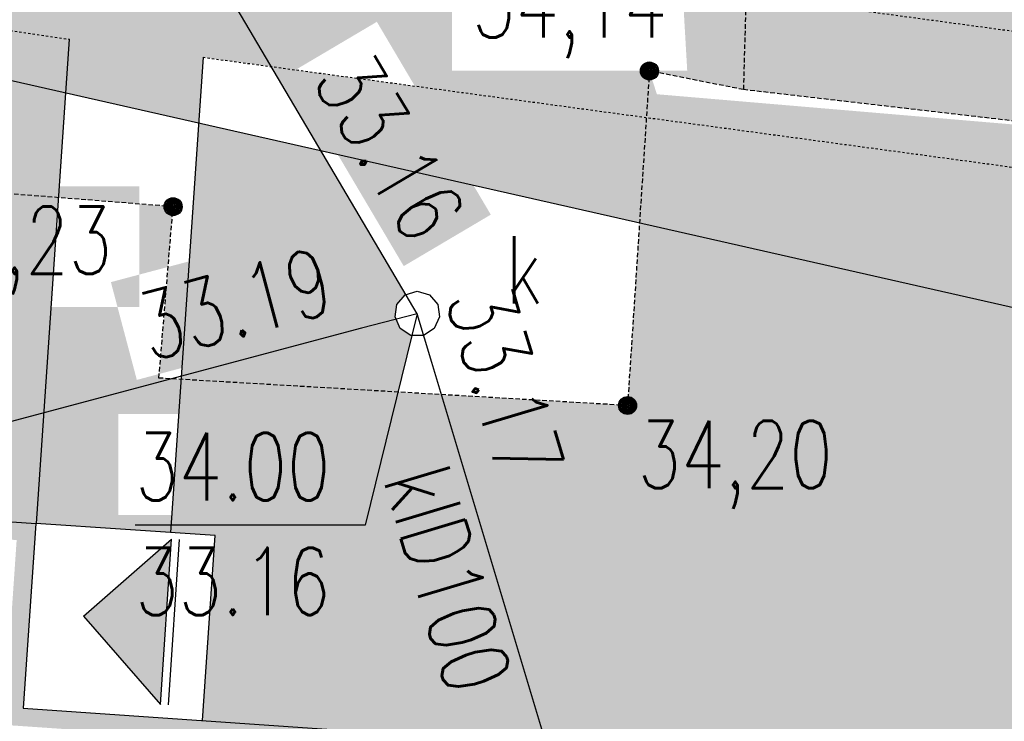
# Model space of a CAD drawing. Header units: millimetres. Extents: x 1427 to 82594, y 2364 to 16149.
# Tile 48 of 58: x 25196 to 25415, y 13976 to 14132. Entities that reach past the tile are written whole.
import ezdxf
from ezdxf.enums import TextEntityAlignment as Align

# ---------------------------------------------------------------- set-up
doc = ezdxf.new("R2010")
doc.units = ezdxf.units.MM
doc.linetypes.add('2', pattern=[1, 0.5, -0.5])
doc.linetypes.add('424', pattern=[1.5, 1, -0.5])
for name, color, linetype in [('218-kontur_uzytku_gruntowego', 7, 'Continuous'), ('312-budynek_ewidencyjny', 7, 'Continuous'), ('inne', 7, 'Continuous'), ('jezdnia', 7, 'Continuous'), ('nowy_pomiar', 7, 'Continuous'), ('obszar_utwardzony', 7, 'Continuous'), ('przewod_kanalizacyjny', 7, 'Continuous'), ('przewod_kanalizacyjny-Atr1', 7, 'Continuous'), ('przewod_wodociagowy', 7, 'Continuous'), ('rzedna-Atr2', 7, 'Continuous'), ('rzedna-Atr3', 7, 'Continuous'), ('wlaz_do_komory_lub_kanalu_-_okr', 7, 'Continuous')]:
    doc.layers.add(name, color=color, linetype=linetype)
doc.styles.get("Standard").update_dxf_attribs({"font": 'arial.ttf'})
doc.styles.add('STYL_ARIAL', font='simplex', dxfattribs={"width": 0.75, "oblique": 0.1})
doc.dimstyles.new('ISO-25', dxfattribs={"dimtxt": 2.5, "dimasz": 2.5, "dimexe": 1.25, "dimexo": 0.625, "dimtad": 1, "dimtxsty": 'Standard', "dimcen": 2.5, "dimadec": 0, "dimazin": 0, "dimtfac": 1, "dimtmove": 0, "dimatfit": 3, "dimfxl": 1, "dimarcsym": 0})

# ---------------------------------------------------------------- blocks, each defined once
blk = doc.blocks.new('US22')
at = {"color": 7}
blk.add_polyline3d([(0, 0.25, 0), (0.1352, 0.2103, 0), (0.2274, 0.1039, 0), (0.2475, -0.0356, 0), (0.1889, -0.1637, 0), (0.0704, -0.2399, 0), (-0.0704, -0.2399, 0), (-0.1889, -0.1637, 0), (-0.2475, -0.0356, 0), (-0.2274, 0.1039, 0), (-0.1352, 0.2103, 0), (0, 0.25, 0)], dxfattribs=at)
blk = doc.blocks.new('801')
at = {"color": 0}
for radius in [0.1, 0.09, 0.08, 0.07, 0.06, 0.05, 0.04, 0.03, 0.02, 0.01]:
    blk.add_circle((0, 0), radius, dxfattribs=at)
blk = doc.blocks.new('_Oblique')
at = {"color": 0, "linetype": 'ByBlock', "lineweight": -2}
blk.add_line((-0.5, -0.5), (0.5, 0.5), dxfattribs=at)
blk = doc.blocks.new('*D84')
at = {"color": 0, "lineweight": -2, "transparency": 16777216}
blk.add_line((24508.1373171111, 14113.63829810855), (24526.65194805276, 14250.09930156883), dxfattribs=at)
at = {"layer": 'Defpoints', "color": 0, "transparency": 16777216}
for p in [(24526.65194805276, 14250.09930156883), (25217.79089253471, 14156.32758538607), (25199.27626159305, 14019.86658192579)]:
    blk.add_point(p, dxfattribs=at)
at = {"color": 0, "lineweight": -2, "transparency": 16777216, "xscale": 15, "yscale": 15, "zscale": 15}
for p, rotation in [((24526.65194805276, 14250.09930156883), 82.27345600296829), ((24508.1373171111, 14113.63829810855), 262.2734560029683)]:
    blk.add_blockref('_Oblique', p, dxfattribs=dict(at, rotation=rotation))
at = {"color": 0, "transparency": 16777216, "insert": (24504.86532851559, 14183.56873927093), "char_height": 20, "attachment_point": 5, "rotation": 82.2734560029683}
blk.add_mtext('6,9', dxfattribs=at)

msp = doc.modelspace()

# ---------------------------------------------------------------- hatches: boundary and pattern name
at = {"transparency": 33554585}
h = msp.add_hatch(color=1, dxfattribs=at)
h.set_gradient(color1=(228, 162, 119), color2=(228, 162, 119))
h.paths.add_polyline_path([(24955.67848965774, 14292.80644800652), (24922.44490787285, 14297.31548345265), (24909.00038048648, 14198.22338142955), (24951.62904277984, 14192.43964886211)])
h.paths.add_polyline_path([(24971.99095888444, 14290.59321975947), (24955.67848965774, 14292.80644800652), (24951.62904277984, 14192.43964886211), (24958.54643149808, 14191.50111773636)])
h.paths.add_polyline_path([(25021.53700989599, 14283.87095606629), (24971.99095888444, 14290.59321975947), (24958.54643149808, 14191.50111773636), (25008.09248250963, 14184.77885404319)])
h.paths.add_polyline_path([(25013.0069401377, 14278.89250579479, -1), (25017.0069401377, 14278.89250579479, -1)], flags=16)
h.paths.add_polyline_path([(25013.2069401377, 14278.89250579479, -1), (25016.8069401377, 14278.89250579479, -1)], flags=0)
h.paths.add_polyline_path([(25013.40694013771, 14278.89250579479, -1), (25016.6069401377, 14278.89250579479, -1)], flags=0)
h.paths.add_polyline_path([(25013.6069401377, 14278.89250579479, -1), (25016.40694013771, 14278.89250579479, -1)], flags=0)
h.paths.add_polyline_path([(25013.8069401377, 14278.89250579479, -1), (25016.2069401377, 14278.89250579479, -1)], flags=0)
h.paths.add_polyline_path([(25014.0069401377, 14278.89250579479, -1), (25016.0069401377, 14278.89250579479, -1)], flags=0)
h.paths.add_polyline_path([(25014.2069401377, 14278.89250579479, -1), (25015.8069401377, 14278.89250579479, -1)], flags=0)
h.paths.add_polyline_path([(25014.40694013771, 14278.89250579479, -1), (25015.6069401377, 14278.89250579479, -1)], flags=0)
h.paths.add_polyline_path([(25014.6069401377, 14278.89250579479, -1), (25015.40694013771, 14278.89250579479, -1)], flags=0)
h.paths.add_polyline_path([(25014.8069401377, 14278.89250579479, -1), (25015.2069401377, 14278.89250579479, -1)], flags=0)
h.paths.add_polyline_path([(25110.71990171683, 14271.77088141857), (25061.17385070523, 14278.49314511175), (25047.72932331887, 14179.40104308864), (25097.27537433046, 14172.67877939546)])
h.paths.add_polyline_path([(25160.26595272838, 14265.04861772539), (25110.71990171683, 14271.77088141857), (25097.27537433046, 14172.67877939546), (25146.82142534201, 14165.95651570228)])
h.paths.add_polyline_path([(25167.38962800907, 14264.08209824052), (25160.26595272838, 14265.04861772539), (25146.82142534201, 14165.95651570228), (25196.36747635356, 14159.2342520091), (25202.5258451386, 14204.6241486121)])
h.paths.add_polyline_path([(25259.35805475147, 14251.60409033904), (25209.81200373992, 14258.32635403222), (25202.5258451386, 14204.6241486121), (25232.22349442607, 14154.36941205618), (25245.9135273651, 14152.51198831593)])
h.paths.add_polyline_path([(25209.81200373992, 14258.32635403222), (25167.38962800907, 14264.08209824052), (25202.5258451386, 14204.6241486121)])
h.paths.add_polyline_path([(25201.3069401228, 14227.71250578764, -1), (25201.7069401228, 14227.71250578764, -1)], flags=0)
h.paths.add_polyline_path([(25200.9069401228, 14227.71250578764, -1), (25202.1069401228, 14227.71250578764, -1)], flags=0)
h.paths.add_polyline_path([(25200.5069401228, 14227.71250578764, -1), (25202.5069401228, 14227.71250578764, -1)], flags=16)
h.paths.add_polyline_path([(25200.1069401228, 14227.71250578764, -1), (25202.9069401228, 14227.71250578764, -1)], flags=0)
h.paths.add_polyline_path([(25199.7069401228, 14227.71250578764, -1), (25203.3069401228, 14227.71250578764, -1)], flags=16)
h.paths.add_polyline_path([(25308.90410576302, 14244.88182664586), (25259.35805475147, 14251.60409033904), (25245.9135273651, 14152.51198831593), (25295.45957837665, 14145.78972462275)])
h.paths.add_polyline_path([(25358.45015677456, 14238.15956295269), (25308.90410576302, 14244.88182664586), (25295.45957837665, 14145.78972462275), (25345.0056293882, 14139.06746092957)])
h.paths.add_polyline_path([(25407.99620778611, 14231.43729925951), (25360.22920014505, 14237.91818753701), (25357.30069718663, 14137.39930199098), (25394.55168039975, 14132.34519723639)])
h.paths.add_polyline_path([(25457.54225879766, 14224.71503556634), (25407.99620778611, 14231.43729925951), (25394.55168039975, 14132.34519723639), (25444.09773141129, 14125.62293354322)])
h.paths.add_polyline_path([(25441.44694012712, 14144.25250579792, -1), (25441.84694012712, 14144.25250579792, -1)], flags=0)
h.paths.add_polyline_path([(25441.04694012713, 14144.25250579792, -1), (25442.24694012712, 14144.25250579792, -1)], flags=0)
h.paths.add_polyline_path([(25440.64694012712, 14144.25250579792, -1), (25442.64694012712, 14144.25250579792, -1)], flags=0)
h.paths.add_polyline_path([(25440.24694012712, 14144.25250579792, -1), (25443.04694012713, 14144.25250579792, -1)], flags=0)
h.paths.add_polyline_path([(25439.84694012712, 14144.25250579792, -1), (25443.44694012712, 14144.25250579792, -1)], flags=16)
h.paths.add_polyline_path([(25360.22920014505, 14237.91818753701), (25358.45015677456, 14238.15956295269), (25345.0056293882, 14139.06746092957), (25357.30069718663, 14137.39930199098)])
h.paths.add_polyline_path([(25507.08830980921, 14217.99277187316), (25477.06821043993, 14222.06581139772, -0.1320361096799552), (25477.2029401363, 14221.56450580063, -0.976660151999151), (25475.20405520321, 14221.5172946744), (25474.67011199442, 14220.76096964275), (25471.7635021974, 14222.78553874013), (25457.54225879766, 14224.71503556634), (25445.36700902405, 14134.97806988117), (25449.40846542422, 14124.90238864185), (25493.64378242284, 14118.90066985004)])
h.paths.add_polyline_path([(25480.01894013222, 14193.82050578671, -1), (25482.01894013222, 14193.82050578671, -1)], flags=16)
h.paths.add_polyline_path([(25556.63436082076, 14211.27050817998), (25507.08830980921, 14217.99277187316), (25493.64378242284, 14118.90066985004), (25543.1898334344, 14112.17840615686), (25544.30235275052, 14120.37816464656, -0.0991760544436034), (25541.67827903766, 14122.10759820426), (25544.89206268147, 14124.7245871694)])
h.paths.add_polyline_path([(25506.54294013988, 14161.59450578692, -1), (25504.54294013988, 14161.59450578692, -1)], flags=16)
h.paths.add_polyline_path([(25544.98694012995, 14156.27250579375, -1), (25545.38694012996, 14156.27250579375, -1)], flags=0)
h.paths.add_polyline_path([(25544.58694012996, 14156.27250579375, -1), (25545.78694012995, 14156.27250579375, -1)], flags=0)
h.paths.add_polyline_path([(25544.18694012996, 14156.27250579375, -1), (25546.18694012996, 14156.27250579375, -1)], flags=0)
h.paths.add_polyline_path([(25543.78694012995, 14156.27250579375, -1), (25546.58694012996, 14156.27250579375, -1)], flags=0)
h.paths.add_polyline_path([(25543.38694012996, 14156.27250579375, -1), (25546.98694012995, 14156.27250579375, -1)], flags=16)
h.paths.add_polyline_path([(24901.48465442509, 14193.33107723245), (24939.87751156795, 14193.33107723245), (24939.87751156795, 14220.11679151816), (24901.48465442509, 14220.11679151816)], flags=9)
h.paths.add_polyline_path([(24969.40665441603, 14281.13907723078), (25007.79951155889, 14281.13907723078), (25007.79951155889, 14307.9247915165), (24969.40665441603, 14307.9247915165)], flags=9)
h.paths.add_polyline_path([(25054.56265441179, 14237.74107722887), (25092.95551155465, 14237.74107722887), (25092.95551155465, 14264.52679151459), (25054.56265441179, 14264.52679151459)], flags=25)
h.paths.add_polyline_path([(25210.74265441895, 14225.50107721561), (25253.95694013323, 14225.50107721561), (25253.95694013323, 14252.28679150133), (25210.74265441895, 14252.28679150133)], flags=24)
h.paths.add_polyline_path([(25195.74385897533, 14193.2214167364), (25225.72412060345, 14142.48917409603), (25245.09461324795, 14153.93618308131), (25215.11435161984, 14204.66842572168)], flags=9)
h.paths.add_polyline_path([(25250.60589250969, 14169.2274581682), (25345.84398774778, 14169.2274581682), (25345.84398774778, 14214.94174388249), (25250.60589250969, 14214.94174388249)], flags=9)
h.paths.add_polyline_path([(25291.88065442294, 14120.56107722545), (25344.20208299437, 14120.56107722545), (25344.20208299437, 14147.34679151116), (25291.88065442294, 14147.34679151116)], flags=9)
h.paths.add_polyline_path([(25379.26094013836, 14159.01517245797), (25405.68951156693, 14159.01517245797), (25405.68951156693, 14189.01517245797), (25379.26094013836, 14189.01517245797)], flags=24)
h.paths.add_polyline_path([(25444.12065441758, 14128.18107722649), (25487.33494013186, 14128.18107722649), (25487.33494013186, 14154.9667915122), (25444.12065441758, 14154.9667915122)], flags=9)
h.paths.add_polyline_path([(25530.60065441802, 14157.43307723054), (25573.81494013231, 14157.43307723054), (25573.81494013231, 14184.21879151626), (25530.60065441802, 14184.21879151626)], flags=9)
h = msp.add_hatch(color=1, dxfattribs=at)
h.set_gradient(color1=(199, 200, 202), color2=(199, 200, 202))
h.paths.add_polyline_path([(24992.20515374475, 13594.59814553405), (25009.86861861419, 13593.39135700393), (25016.38094013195, 13611.87250579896), (25016.56297661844, 13611.28456981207), (25016.94382361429, 13622.97824339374), (24994.250044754, 13624.52870884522), (24996.92562891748, 13663.69057167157), (24978.78194028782, 13668.87924748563), (24943.31977296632, 13671.3020843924), (24934.1329969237, 13536.83751844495), (24987.2796086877, 13522.50416228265)])
h.paths.add_polyline_path([(24950.87155557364, 13618.16917959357), (24970.16413509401, 13635.66995487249), (24987.66491037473, 13616.37737535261)], flags=16)
h.paths.add_polyline_path([(25145.6937481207, 13614.18189832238), (25016.94382361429, 13622.97824339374), (25016.56297661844, 13611.28456981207), (25022.3674605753, 13592.53742153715), (25137.72489925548, 13584.65606672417)])
h.paths.add_polyline_path([(25239.95421057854, 13593.64126229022), (25176.02179253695, 13612.10985094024), (25145.6937481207, 13614.18189832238), (25137.72489925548, 13584.65606672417), (25230.22441038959, 13578.33639219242)])
edge = h.paths.add_edge_path(flags=0)
edge.add_arc((25152.68694012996, 13610.69250579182), 0.2000000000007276, 0, 360)
edge = h.paths.add_edge_path(flags=0)
edge.add_arc((25152.68694012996, 13610.69250579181), 0.5999999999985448, 0, 360)
edge = h.paths.add_edge_path(flags=0)
edge.add_arc((25152.68694012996, 13610.69250579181), 1, 0, 360)
edge = h.paths.add_edge_path(flags=16)
edge.add_arc((25152.68694012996, 13610.69250579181), 1.400000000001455, 0, 360)
edge = h.paths.add_edge_path(flags=16)
edge.add_arc((25152.68694012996, 13610.6925057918), 1.799999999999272, 0, 360)
h.paths.add_polyline_path([(25248.54530461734, 13607.1549599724), (25191.52988000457, 13611.05032030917), (25193.17709061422, 13607.15408431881), (25239.95421057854, 13593.64126229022)])
h.paths.add_polyline_path([(25239.95421057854, 13593.64126229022), (25230.22441038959, 13578.33639219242), (25305.07678550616, 13573.22239058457), (25297.32537073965, 13459.76685218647), (25307.47209102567, 13454.13237083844), (25350.51893516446, 13446.12073049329), (25358.26272629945, 13559.46468368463)])
h.paths.add_polyline_path([(25378.95422237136, 13598.24527054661), (25378.95420646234, 13598.24503769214), (25289.16352763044, 13604.37969293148), (25248.54520866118, 13607.15480903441), (25239.95421057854, 13593.64126229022), (25277.0592035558, 13582.92249279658), (25283.12042965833, 13581.17154554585), (25289.24847540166, 13579.40129565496), (25358.26272629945, 13559.46468368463), (25358.95119489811, 13569.54162807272), (25516.31827815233, 13558.79012532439), (25518.01844162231, 13588.74424082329)])
h.paths.add_polyline_path([(25583.63974002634, 13929.85833848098), (25553.9490225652, 13935.48448214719), (25533.06493802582, 13629.80711610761), (25530.20210999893, 13587.91183838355), (25518.01844162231, 13588.74424082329), (25516.31827815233, 13558.79012532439), (25558.09271915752, 13555.93604677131)])
h.paths.add_polyline_path([(25585.66944748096, 13959.56641547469), (25581.21773502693, 13975.19049015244), (25574.54973396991, 13974.34172306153), (25555.55027055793, 13959.48316004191), (25555.17983343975, 13954.05302995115), (25555.21832758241, 13954.05037903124), (25553.9816372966, 13935.96185931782), (25553.94902186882, 13935.48448227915), (25583.63974002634, 13929.85833848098)])
h.paths.add_polyline_path([(25589.51416274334, 14015.84009017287), (25569.23771843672, 14017.2364838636), (25577.91015649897, 13986.79902382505), (25578.93294013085, 13987.91050579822), (25583.27694013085, 13990.26050579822), (25587.81825406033, 13991.01770228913)])
h.paths.add_polyline_path([(25569.23771843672, 14017.23648386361), (25511.76167770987, 14021.19473114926), (25493.44644873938, 13992.38500288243), (25557.49389577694, 13987.97419743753), (25557.02307045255, 13981.07250579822), (25566.74694012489, 13981.07250579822), (25573.58192042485, 13979.47554778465), (25573.60494013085, 13979.75450579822), (25575.58894013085, 13984.27650579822), (25577.91015649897, 13986.79902382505)])
h.paths.add_polyline_path([(25511.76167770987, 14021.19473114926), (25451.87079444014, 14025.31928327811), (25456.43047809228, 14093.47055901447), (25426.78435046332, 14097.69709768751), (25417.54449152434, 13963.53216085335), (25444.15782489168, 13961.69904941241), (25447.47357756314, 13961.47065437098), (25449.80959473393, 13995.39017611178), (25493.44644873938, 13992.38500288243)])
h.paths.add_polyline_path([(25458.67854370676, 14016.08172347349), (25439.09147710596, 13998.91117945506), (25421.92093308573, 14018.49824605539)], flags=16)
h.paths.add_polyline_path([(25457.33325261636, 14104.6373364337), (25356.68694013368, 14116.33250580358), (25335.78694013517, 14120.472505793), (25337.45712993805, 14115.30125782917), (25457.36709500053, 14105.13025169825)])
h.paths.add_polyline_path([(25449.40846542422, 14124.90238864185), (25357.30069718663, 14137.39930199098), (25356.68694013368, 14116.33250580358), (25457.33325261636, 14104.6373364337), (25457.36310567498, 14105.07082011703)])
h.paths.add_polyline_path([(25543.1898334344, 14112.17840615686), (25449.40846542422, 14124.90238864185), (25457.32888650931, 14105.15613129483), (25457.36719878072, 14105.1302441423), (25541.40342674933, 14099.01180026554)])
h.paths.add_polyline_path([(25236.48463170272, 14123.51640849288), (25251.67365435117, 14121.45560620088), (25232.22349442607, 14154.36941205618), (25036.77797771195, 14180.88688971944), (25035.97608367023, 14154.19971313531), (25061.57109865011, 14148.39976710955), (25206.69086484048, 14127.55873988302), (25205.88064319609, 14115.69857236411), (25235.49216245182, 14108.98846832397)])
edge = h.paths.add_edge_path()
edge.add_arc((25229.82694012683, 14090.29250580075), 1.999999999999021, 175.4982580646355, 265.26123707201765, ccw=False)
edge.add_line((25227.83311023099, 14090.4494846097), (25204.28243261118, 14092.30368357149))
edge.add_line((25204.28243261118, 14092.30368357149), (25201.01176652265, 14044.42709575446))
edge.add_line((25201.01176652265, 14044.42709575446), (25229.46848846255, 14052.00859398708))
edge.add_line((25229.46848846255, 14052.00859398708), (25226.6669401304, 14052.17250579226))
edge.add_line((25226.6669401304, 14052.17250579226), (25229.66171461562, 14088.29934235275))
h.paths.add_polyline_path([(25231.59112571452, 14051.8844036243), (25229.46848846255, 14052.00859398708), (25201.01176652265, 14044.42709575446), (25199.33365895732, 14019.86266085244), (25229.26389511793, 14017.81799115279)])
h.paths.add_polyline_path([(25357.30069718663, 14137.39930199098), (25232.22349442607, 14154.36941205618), (25251.67365435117, 14121.45560620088), (25456.5769186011, 14093.65492893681), (25457.33325261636, 14104.6373364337), (25356.68694013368, 14116.33250580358)])
edge = h.paths.add_edge_path(flags=0)
edge.add_arc((25335.78694013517, 14120.47250579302), 0.2000000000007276, 0, 360)
edge = h.paths.add_edge_path(flags=0)
edge.add_arc((25335.78694013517, 14120.472505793), 0.5999999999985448, 0, 360)
edge = h.paths.add_edge_path(flags=0)
edge.add_arc((25335.78694013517, 14120.472505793), 1, 0, 360)
edge = h.paths.add_edge_path(flags=16)
edge.add_arc((25335.78694013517, 14120.472505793), 1.400000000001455, 0, 360)
edge = h.paths.add_edge_path(flags=16)
edge.add_arc((25335.78694013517, 14120.47250579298), 1.799999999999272, 0, 360)
h.paths.add_polyline_path([(25036.77797771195, 14180.88688971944), (24951.62904277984, 14192.43964886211), (24950.99670624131, 14176.76699127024), (24985.34694013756, 14165.67250578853), (25035.97608367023, 14154.19971313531)])
h.paths.add_polyline_path([(24939.2325545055, 14165.96912376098), (24950.49578817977, 14164.35158146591), (24950.99670624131, 14176.76699127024), (24907.9745224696, 14190.66235497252), (24905.2856698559, 14170.84432419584), (24909.45479038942, 14170.2455859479), (24907.36577767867, 14139.66886511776), (24909.24694012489, 14115.53250580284), (24935.64471225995, 14113.45414854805)])
h.paths.add_polyline_path([(24935.64471225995, 14113.45414854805), (24909.24694012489, 14115.53250580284), (24905.72932498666, 14115.71623100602), (24903.98945871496, 14090.2499401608), (24933.92493635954, 14088.28191894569)])
h.paths.add_polyline_path([(24856.54694012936, 14207.27250579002), (24856.94694013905, 14211.27250579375), (24855.2836128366, 14211.39547551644), (24850.84257135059, 14178.66303923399), (24904.93203698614, 14170.89511033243), (24903.2730493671, 14192.18084317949)])
h.paths.add_polyline_path([(24889.68619107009, 14241.81854509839), (24860.83086941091, 14245.73355098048), (24856.99051106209, 14211.65909871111), (24885.27513808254, 14209.30713728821)])
h.paths.add_polyline_path([(24933.69385123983, 14084.89954355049), (24915.85110156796, 14069.2581141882), (24903.51658653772, 14083.32854591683), (24900.57512930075, 14040.27465911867), (24930.50535837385, 14038.22981496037)])
h.paths.add_polyline_path([(24950.99670624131, 14176.76699127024), (24950.49578817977, 14164.35158146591), (25035.91253075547, 14152.08466080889), (25035.97608367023, 14154.19971313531), (24985.34694013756, 14165.67250578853)])
h.paths.add_polyline_path([(24951.62904277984, 14192.43964886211), (24909.00038048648, 14198.22338142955), (24907.9745224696, 14190.66235497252), (24950.99670624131, 14176.76699127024)])
h.paths.add_polyline_path([(24974.18465442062, 13521.16907721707), (25028.6489401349, 13521.16907721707), (25028.6489401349, 13547.95479150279), (24974.18465442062, 13547.95479150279)])
h.paths.add_polyline_path([(25146.84915793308, 13567.61661763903), (25152.71202592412, 13589.33934258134), (25130.98930098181, 13595.20221057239), (25125.12643299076, 13573.47948563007)])
h.paths.add_polyline_path([(25157.56265441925, 13599.95107721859), (25210.9555115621, 13599.95107721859), (25210.9555115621, 13626.73679150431), (25157.56265441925, 13626.73679150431)])
h.paths.add_polyline_path([(25340.50271353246, 13438.2671983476), (25391.21087749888, 13424.66822385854), (25397.03900942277, 13446.40029412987), (25346.33084545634, 13459.99926861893)])
h.paths.add_polyline_path([(25280.95471352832, 13453.33319834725), (25331.66287749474, 13439.73422385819), (25337.49100941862, 13461.46629412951), (25286.7828454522, 13475.06526861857)])
h.paths.add_polyline_path([(25331.68389250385, 13538.4054581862), (25426.92198774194, 13538.4054581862), (25426.92198774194, 13584.11974390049), (25331.68389250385, 13584.11974390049)])
h.paths.add_polyline_path([(25547.73694013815, 13727.5645057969), (25573.98694013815, 13727.5645057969), (25573.98694013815, 13750.0645057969), (25547.73694013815, 13750.0645057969)], flags=16)
h.paths.add_polyline_path([(25527.01432495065, 13526.02093549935), (25530.35412308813, 13584.85478867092), (25507.89028824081, 13586.12998432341), (25504.55049010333, 13527.29613115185)])
h.paths.add_polyline_path([(25513.5369401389, 13983.31650580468), (25565.50122585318, 13983.31650580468), (25565.50122585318, 14005.81650580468), (25513.5369401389, 14005.81650580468)], flags=17)
h.paths.add_polyline_path([(25434.55322243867, 14022.42243075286), (25460.70468628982, 14020.15011069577), (25462.65238919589, 14042.56565113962), (25436.50092534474, 14044.8379711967)], flags=16)
h.paths.add_polyline_path([(25441.62147214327, 13956.54304342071), (25494.23269583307, 13963.23976886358), (25491.39166079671, 13985.5596819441), (25438.78043710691, 13978.86295650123)])
h.paths.add_polyline_path([(25195.74385897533, 14193.2214167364), (25225.72412060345, 14142.48917409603), (25245.09461324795, 14153.93618308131), (25215.11435161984, 14204.66842572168)])
h.paths.add_polyline_path([(25101.32719641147, 14126.5095568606), (25158.7984101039, 14113.48511340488), (25163.77137942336, 14135.42866772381), (25106.30016573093, 14148.45311117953)], flags=17)
h.paths.add_polyline_path([(25168.39865441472, 14068.00707722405), (25222.32722584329, 14068.00707722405), (25222.32722584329, 14094.79279150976), (25168.39865441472, 14094.79279150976)])
h.paths.add_polyline_path([(25221.753754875, 14051.76650022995), (25269.90736214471, 14064.54949095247), (25264.13439859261, 14086.29628133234), (25215.98079132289, 14073.51329060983)])
h.paths.add_polyline_path([(25217.63694012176, 14021.71650580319), (25270.13694012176, 14021.71650580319), (25270.13694012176, 14044.21650580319), (25217.63694012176, 14044.21650580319)])
h.paths.add_polyline_path([(25291.88065442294, 14120.56107722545), (25344.20208299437, 14120.56107722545), (25343.11359662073, 14139.32416641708), (25291.88065442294, 14147.34679151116)], flags=16)
h.paths.add_polyline_path([(25255.78283910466, 14119.96077906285), (25281.13427905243, 14077.07162848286), (25300.50357286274, 14088.52066587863), (25275.15213291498, 14131.40981645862)])
h.paths.add_polyline_path([(24854.0609401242, 14165.20450580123), (24892.98951155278, 14165.20450580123), (24892.98951155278, 14195.20450580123), (24854.0609401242, 14195.20450580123)])
h.paths.add_polyline_path([(24840.3526544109, 14212.92907722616), (24883.56694012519, 14212.92907722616), (24883.56694012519, 14239.71479151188), (24840.3526544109, 14239.71479151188)])
h.paths.add_polyline_path([(24903.91522244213, 14067.72643075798), (24930.06668629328, 14065.4541107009), (24932.01438919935, 14087.86965114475), (24905.8629253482, 14090.14197120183)])
h = msp.add_hatch(color=6, dxfattribs=at)
h.set_gradient(color1=(88, 186, 72), color2=(88, 186, 72))
h.paths.add_polyline_path([(24948.40173243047, 14112.44975903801), (24935.64471225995, 14113.45414854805), (24930.50535837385, 14038.22981496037), (24945.36625521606, 14037.21451307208)])
h.paths.add_polyline_path([(24950.49578817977, 14164.35158146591), (24939.2325545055, 14165.96912376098), (24935.64471225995, 14113.45414854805), (24948.40173243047, 14112.44975903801)])
h.paths.add_polyline_path([(25034.5178560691, 14105.6696387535), (25035.91253075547, 14152.08466080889), (24950.49578817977, 14164.35158146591), (24948.40173243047, 14112.44975903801)])
h.paths.add_polyline_path([(24948.40173243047, 14112.44975903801), (24945.36625521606, 14037.21451307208), (25032.28249319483, 14031.27636401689), (25034.5178560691, 14105.6696387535)])
h.paths.add_polyline_path([(25204.28243261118, 14092.30368357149), (25205.88064319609, 14115.69857236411), (25061.57109865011, 14148.39976710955), (25035.91253075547, 14152.08466080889), (25034.5178560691, 14105.6696387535)])
h.paths.add_polyline_path([(25032.28249319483, 14031.27636401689), (25115.58358601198, 14025.58520299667), (25127.28798700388, 14024.78545518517), (25201.01176652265, 14044.42709575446), (25204.28243261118, 14092.30368357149), (25034.5178560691, 14105.6696387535)])
h.paths.add_polyline_path([(25201.01176652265, 14044.42709575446), (25127.28798700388, 14024.78545518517), (25199.27626159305, 14019.86658192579), (25199.33365895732, 14019.86266085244)])
h.paths.add_polyline_path([(25061.57109865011, 14148.39976710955), (25205.88064319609, 14115.69857236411), (25206.69086484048, 14127.55873988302)])
h.paths.add_polyline_path([(25101.32719641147, 14126.5095568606), (25158.7984101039, 14113.48511340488), (25163.77137942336, 14135.42866772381), (25106.30016573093, 14148.45311117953)], flags=24)
h.paths.add_polyline_path([(25076.65322244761, 14057.37643075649), (25102.80468629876, 14055.10411069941), (25104.75238920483, 14077.51965114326), (25078.60092535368, 14079.79197120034)], flags=24)
h.paths.add_polyline_path([(25168.39865441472, 14068.00707722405), (25222.32722584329, 14068.00707722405), (25222.32722584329, 14094.79279150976), (25168.39865441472, 14094.79279150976)], flags=9)
h.paths.add_polyline_path([(25118.97169876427, 14021.09228511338), (25175.91383270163, 14036.26363684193), (25170.12113476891, 14058.00517889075), (25113.17900083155, 14042.83382716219)], flags=9)
h = msp.add_hatch(color=6, dxfattribs=at)
h.set_gradient(color1=(88, 186, 72), color2=(88, 186, 72))
h.paths.add_polyline_path([(25333.58476798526, 14086.76024075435), (25335.11166628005, 14110.13498010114), (25251.67365435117, 14121.45560620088), (25262.68201132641, 14102.82712573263)])
h.paths.add_polyline_path([(25262.68201132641, 14102.82712573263), (25235.49216245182, 14108.98846832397), (25231.63911621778, 14052.58689708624), (25271.74694012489, 14063.27250580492), (25279.42828335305, 14065.25478791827), (25279.19694012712, 14065.76050578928), (25279.59894012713, 14068.55050578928), (25281.57714159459, 14070.83337602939), (25277.54694012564, 14077.6725057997)])
h.paths.add_polyline_path([(25333.58476798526, 14086.76024075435), (25262.68201132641, 14102.82712573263), (25277.54694012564, 14077.67250579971), (25281.63514568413, 14070.73494484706), (25284.14694012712, 14071.47250578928), (25286.85094012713, 14070.67850578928), (25288.69494012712, 14068.55050578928), (25289.09694012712, 14065.76050578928), (25287.92494012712, 14063.19850578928), (25285.56638850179, 14061.68186752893), (25287.3469401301, 14055.67250578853), (25289.50281915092, 14048.49613075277), (25328.93035451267, 14046.18932118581, -0.4162034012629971), (25331.05730745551, 14048.06825236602)], flags=17)
h.paths.add_polyline_path([(25279.84961171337, 14049.06091653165), (25282.96275289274, 14061.67450578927), (25282.73894012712, 14061.67450578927), (25280.36894012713, 14063.19850578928), (25279.42828335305, 14065.25478791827), (25271.74694012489, 14063.27250580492), (25231.63911621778, 14052.58689708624), (25231.59112571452, 14051.8844036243)])
h.paths.add_polyline_path([(25231.59112571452, 14051.8844036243), (25229.37692249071, 14019.47250579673), (25272.54694012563, 14019.47250579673), (25279.84961171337, 14049.06091653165)])
h.paths.add_polyline_path([(25312.86098681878, 13970.74270873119), (25289.50281915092, 14048.49613075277), (25279.84961171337, 14049.06091653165), (25272.54694012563, 14019.47250579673), (25229.37692249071, 14019.47250579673), (25229.26389511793, 14017.81799115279), (25239.18383433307, 14017.14031527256), (25236.37354937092, 13976.01147237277)])
h.paths.add_polyline_path([(25417.54449152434, 13963.53216085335), (25424.61057620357, 14066.13338138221), (25262.68201132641, 14102.82712573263), (25277.54694012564, 14077.67250579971), (25281.63514568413, 14070.73494484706), (25284.14694012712, 14071.47250578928), (25286.85094012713, 14070.67850578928), (25288.69494012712, 14068.55050578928), (25289.09694012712, 14065.76050578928), (25287.92494012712, 14063.19850578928), (25285.56638850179, 14061.68186752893), (25287.3469401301, 14055.67250578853), (25312.86098681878, 13970.74270873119), (25314.36582489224, 13970.6390494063)])
h.paths.add_polyline_path([(25330.72694013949, 14046.07250579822, -1), (25331.12694013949, 14046.07250579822, -1)], flags=0)
h.paths.add_polyline_path([(25330.52694013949, 14046.07250579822, -1), (25331.32694013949, 14046.07250579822, -1)], flags=0)
h.paths.add_polyline_path([(25330.32694013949, 14046.07250579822, -1), (25331.52694013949, 14046.07250579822, -1)], flags=0)
h.paths.add_polyline_path([(25330.12694013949, 14046.07250579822, -1), (25331.72694013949, 14046.07250579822, -1)], flags=0)
h.paths.add_polyline_path([(25329.92694013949, 14046.07250579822, -1), (25331.92694013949, 14046.07250579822, -1)], flags=0)
h.paths.add_polyline_path([(25329.72694013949, 14046.07250579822, -1), (25332.12694013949, 14046.07250579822, -1)], flags=0)
h.paths.add_polyline_path([(25329.52694013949, 14046.07250579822, -1), (25332.32694013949, 14046.07250579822, -1)], flags=0)
h.paths.add_polyline_path([(25329.32694013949, 14046.07250579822, -1), (25332.52694013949, 14046.07250579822, -1)], flags=0)
h.paths.add_polyline_path([(25329.12694013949, 14046.07250579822, -1), (25332.72694013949, 14046.07250579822, -1)], flags=0)
h.paths.add_polyline_path([(25328.92694013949, 14046.07250579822, -1), (25332.92694013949, 14046.07250579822, -1)], flags=16)
h.paths.add_polyline_path([(25335.11166628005, 14110.13498010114), (25333.58476798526, 14086.76024075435), (25424.61057620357, 14066.13338138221), (25426.78435046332, 14097.69709768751)])
h.paths.add_polyline_path([(25255.78283910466, 14119.96077906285), (25281.13427905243, 14077.07162848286), (25300.50357286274, 14088.52066587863), (25275.15213291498, 14131.40981645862)], flags=9)
h.paths.add_polyline_path([(25221.753754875, 14051.76650022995), (25269.90736214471, 14064.54949095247), (25264.13439859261, 14086.29628133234), (25215.98079132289, 14073.51329060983)], flags=9)
h.paths.add_polyline_path([(25286.05896086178, 14072.6094690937), (25300.50099090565, 14024.36768632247), (25322.0558300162, 14030.82050825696), (25307.61379997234, 14079.06229102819)], flags=24)
h.paths.add_polyline_path([(25300.01294012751, 14065.48850580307), (25313.40579727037, 14065.48850580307), (25313.40579727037, 14087.98850580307), (25300.01294012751, 14087.98850580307)], flags=24)
h.paths.add_polyline_path([(25217.63694012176, 14021.71650580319), (25270.13694012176, 14021.71650580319), (25270.13694012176, 14044.21650580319), (25217.63694012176, 14044.21650580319)], flags=9)
h.paths.add_polyline_path([(25271.76969812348, 14032.33898301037), (25288.72511439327, 13975.90237795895), (25310.273636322, 13982.37626417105), (25293.3182200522, 14038.81286922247)], flags=24)
h.paths.add_polyline_path([(25217.63694012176, 13996.19650579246), (25267.45836869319, 13996.19650579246), (25267.45836869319, 14018.69650579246), (25217.63694012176, 14018.69650579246)], flags=9)
h.paths.add_polyline_path([(25328.72865441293, 14020.36307722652), (25382.6572258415, 14020.36307722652), (25382.6572258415, 14047.14879151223), (25328.72865441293, 14047.14879151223)], flags=24)
at = {"transparency": 33554687}
h = msp.add_hatch(color=6, dxfattribs=at)
h.set_gradient(color2=(0, 0, 0))
h.paths.add_polyline_path([(24945.36625521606, 14037.21451307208), (24835.29357205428, 14044.73471890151), (24834.98294873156, 14040.74661632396), (24945.20493776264, 14033.21620986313)])
h.paths.add_polyline_path([(24945.36625521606, 14037.21451307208), (24945.20493776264, 14033.21620986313), (25032.16226815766, 14027.27525335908), (25032.28249319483, 14031.27636401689)])
h.paths.add_polyline_path([(25032.28249319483, 14031.27636401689), (25032.16226815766, 14027.27525335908), (25115.3109401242, 14021.59450578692), (25127.28798700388, 14024.78545518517), (25115.58358601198, 14025.58520299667)])
h.paths.add_polyline_path([(25199.27626159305, 14019.86658192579), (25127.28798700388, 14024.78545518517), (25115.3109401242, 14021.59450578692), (25195.01294012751, 14016.1485057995), (25192.20494012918, 13975.04450579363), (25314.09094012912, 13966.64850578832), (25312.86098681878, 13970.74270873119), (25196.46810710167, 13978.76032042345)])
h.paths.add_polyline_path([(25314.36582489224, 13970.6390494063), (25312.86098681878, 13970.74270873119), (25314.09094012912, 13966.64850578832), (25443.88294012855, 13957.70850579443), (25464.31916975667, 13960.31029951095), (25444.15782489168, 13961.69904941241)])
h.paths.add_polyline_path([(25472.68904395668, 13959.73380269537), (25470.24694013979, 13955.89250578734), (25550.95494012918, 13950.33450580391), (25549.99094012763, 13936.23450580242), (25553.91356717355, 13935.4912006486), (25555.17983343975, 13954.05302995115)])
h.paths.add_polyline_path([(25472.68904395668, 13959.73380269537), (25470.52182490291, 13959.88304940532), (25464.31916975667, 13960.31029951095), (25443.88294012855, 13957.70850579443), (25470.24694013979, 13955.89250578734)])
h.paths.add_polyline_path([(25553.91356717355, 13935.4912006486), (25549.99094012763, 13936.23450580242), (25529.34694012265, 13634.07050579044), (25520.62494013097, 13634.66650580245), (25520.3982541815, 13630.67266801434), (25533.06017895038, 13629.80744130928)])
h.paths.add_polyline_path([(25371.31501792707, 13644.86764519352), (25371.04254341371, 13640.87693627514), (25520.39825421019, 13630.67266851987), (25520.62494013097, 13634.66650580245)])
h.paths.add_polyline_path([(25307.06494012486, 13649.25650579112), (25306.90127779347, 13646.86248272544), (25371.15148193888, 13642.47246878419), (25371.31494013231, 13644.86650579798)])
h.paths.add_polyline_path([(25306.90127779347, 13646.86248272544), (25306.79218163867, 13645.26664384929), (25371.04254341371, 13640.87693627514), (25371.15148193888, 13642.47246878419)])
h.paths.add_polyline_path([(25307.06499643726, 13649.25732951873), (25276.63294013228, 13651.33650579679), (25274.19019027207, 13647.49408677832), (25276.36028809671, 13647.34580900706), (25306.79218163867, 13645.26664384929)])
h.paths.add_polyline_path([(25157.91094012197, 13659.44850580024), (25156.848425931, 13655.51172451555), (25157.6382880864, 13655.45780901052), (25274.19019027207, 13647.49408677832), (25276.63294013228, 13651.33650579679)])
h.paths.add_polyline_path([(25157.91094012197, 13659.44850580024), (25153.22294013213, 13659.76850579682), (25156.16894013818, 13702.86850580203), (25019.84905518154, 13712.18159801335), (25019.71873788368, 13708.18028525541), (25151.90537312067, 13699.14906458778), (25148.9594521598, 13656.0502210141), (25156.848425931, 13655.51172451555)])
h.paths.add_polyline_path([(24936.67894012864, 13717.8625057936), (24936.40639151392, 13713.87232956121), (25000.2580378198, 13709.50987410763), (25000.53094012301, 13713.50050579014)])
h.paths.add_polyline_path([(25019.84905518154, 13712.18159801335), (25000.53099905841, 13713.5013675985), (25000.2580378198, 13709.50987410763), (25019.71873788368, 13708.18028525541)])
h.paths.add_polyline_path([(24936.67901506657, 13717.86360290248), (24932.49310864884, 13718.1495753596), (24932.33176871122, 13714.15071487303), (24936.40639151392, 13713.87232956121)])
h.paths.add_polyline_path([(24932.49310864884, 13718.1495753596), (24789.82294013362, 13727.89650579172), (24811.5069401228, 14042.3505057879), (24834.98294873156, 14040.74661632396), (24835.29357205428, 14044.73471890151), (24807.79141917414, 14046.6136760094), (24785.55706438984, 13724.17861777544), (24932.33176871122, 13714.15071487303)])
h.paths.add_polyline_path([(25441.62147214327, 13956.54304342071), (25494.23269583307, 13963.23976886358), (25491.39166079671, 13985.5596819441), (25438.78043710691, 13978.86295650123)], flags=9)
msp.add_hatch(color=242).paths.add_polyline_path([(25209.87807149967, 13999.18735681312), (25227.0486155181, 13979.60029021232), (25229.46513810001, 14016.35790083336)])

# ---------------------------------------------------------------- linework, layer by layer
for p, q in [((25206.69086484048, 14127.55873988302), (25199.33365895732, 14019.86266085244)), ((25236.48463170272, 14123.51640849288), (25229.26389511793, 14017.81799115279)), ((25239.18383433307, 14017.14031527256), (25199.27626159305, 14019.86658192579)), ((25236.37509506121, 13976.03409372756), (25239.18383433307, 14017.14031527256))]:
    msp.add_line(p, q)
at = {"layer": '218-kontur_uzytku_gruntowego', "linetype": '2'}
for points in [[(24884.22735498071, 14201.58451327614, 0), (25543.18983343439, 14112.17840615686, 0)], [(24939.2325545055, 14165.96912376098, 0), (25206.69086484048, 14127.55873988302, 0)], [(25236.48463170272, 14123.51640849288, 0), (25456.5769186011, 14093.65492893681, 0)]]:
    msp.add_polyline3d(points, dxfattribs=at)
at = {"layer": '312-budynek_ewidencyjny', "color": 7}
for points in [[(24807.79141917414, 14046.6136760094, 0), (25115.58358601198, 14025.58520299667, 0), (25199.27626159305, 14019.86658192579, 0)], [(25199.27626159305, 14019.86658192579, 0), (25196.46810710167, 13978.76032042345, 0)]]:
    msp.add_polyline3d(points, dxfattribs=at)
at = {"layer": 'inne', "lineweight": 30}
for p, q in [((25209.87807149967, 13999.18735681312), (25229.46513810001, 14016.35790083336)), ((25227.0486155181, 13979.60029021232), (25229.46513810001, 14016.35790083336)), ((25228.79484596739, 13979.48548934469), (25231.21136854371, 14016.24309998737)), ((25209.87807149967, 13999.18735681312), (25227.0486155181, 13979.60029021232))]:
    msp.add_line(p, q, dxfattribs=at)
at = {"layer": 'jezdnia', "color": 7, "linetype": '424'}
msp.add_polyline3d([(25471.16694012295, 14424.13250579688, 0), (25417.72694013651, 14435.03250579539, 0), (25409.58694012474, 14380.41250580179, 0), (25360.38694012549, 14243.33250579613, 0), (25356.68694013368, 14116.33250580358, 0)], dxfattribs=at)
at = {"layer": 'nowy_pomiar', "color": 7}
msp.add_polyline3d([(25196.46810710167, 13978.76032042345, 0), (25196.46810710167, 13978.76032042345, 0), (25314.36582489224, 13970.6390494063, 0), (25444.15782489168, 13961.69904941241, 0), (25470.52182490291, 13959.88304940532, 0), (25555.21832758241, 13954.05037903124, 0)], dxfattribs=at)
at = {"layer": 'obszar_utwardzony', "color": 7, "linetype": '424'}
msp.add_polyline3d([(25594.96694013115, 13629.43250579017, 0), (25629.90694013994, 14088.79250579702, 0), (25457.54694012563, 14104.61250580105, 0), (25356.68694013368, 14116.33250580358, 0), (25335.78694013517, 14120.472505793, 0), (25330.92694013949, 14046.07250579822, 0), (25226.6669401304, 14052.17250579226, 0), (25229.82694012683, 14090.29250580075, 0), (24909.24694012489, 14115.53250580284, 0), (24841.08694012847, 14119.09250579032, 0), (24836.38694012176, 14058.77250579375, 0), (24834.98294012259, 14040.74650579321, 0)], dxfattribs=at)
at = {"layer": 'przewod_kanalizacyjny', "color": 34}
for points in [[(25284.14694012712, 14066.47250578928, 0), (25277.54694012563, 14077.67250579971, 0), (25115.74694012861, 14351.47250578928, 0), (25111.54694012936, 14358.47250580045, 0)], [(25284.14694012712, 14066.47250578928, 0), (25271.74694012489, 14063.27250580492, 0), (25115.3109401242, 14021.59450578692, 0)], [(25314.09094012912, 13966.64850578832, 0), (25287.3469401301, 14055.67250578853, 0), (25284.14694012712, 14066.47250578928, 0)]]:
    msp.add_polyline3d(points, dxfattribs=at)
at = {"layer": 'przewod_wodociagowy', "color": 5}
msp.add_polyline3d([(24856.94694013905, 14211.27250579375, 0), (24856.54694012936, 14207.27250579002, 0), (24985.34694013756, 14165.67250578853, 0), (25543.14694013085, 14039.2725058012, 0), (25567.3469401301, 14023.87250579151, 0), (25598.34694012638, 13915.07250580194, 0)], dxfattribs=at)
at = {"layer": 'rzedna-Atr2', "color": 7}
msp.add_polyline3d([(25284.14694012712, 14066.47250578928, 0), (25272.54694012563, 14019.47250579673, 0), (25221.38694012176, 14019.47250579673, 0)], dxfattribs=at)

# ---------------------------------------------------------------- block references
at = {"layer": 'obszar_utwardzony', "color": 7, "xscale": 20, "yscale": 20, "zscale": 20}
for p in [(25335.78694013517, 14120.472505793, 682.9000000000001), (25229.82694012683, 14090.29250580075, 684.66), (25330.92694013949, 14046.07250579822, 683.92)]:
    msp.add_blockref('801', p, dxfattribs=at)
at = {"layer": 'wlaz_do_komory_lub_kanalu_-_okr', "color": 7, "xscale": 20, "yscale": 20, "zscale": 20}
msp.add_blockref('US22', (25284.14694012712, 14066.47250578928), dxfattribs=at)

# ---------------------------------------------------------------- texts
at = {"layer": 'obszar_utwardzony', "color": 7, "style": 'STYL_ARIAL', "width": 0.75}
for s, p in [('34,14', (25296.34494013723, 14142.88250579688)), ('34,23', (25172.862940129, 14090.32850579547)), ('34,20', (25333.19294012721, 14042.68450579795))]:
    msp.add_text(s, height=15, dxfattribs=at).set_placement(p, align=Align.TOP_LEFT)
at = {"layer": 'przewod_kanalizacyjny-Atr1', "color": 34, "style": 'STYL_ARIAL', "width": 0.75}
msp.add_text('klD100', height=15, rotation=286.7220000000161, dxfattribs=at).set_placement((25283.62294012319, 14031.98450579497), align=Align.MIDDLE_LEFT)
at = {"layer": 'rzedna-Atr2', "color": 34, "style": 'STYL_ARIAL', "width": 0.75}
for s, rotation, p in [('33.16', 300.5870000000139, (25256.6149401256, 14116.0965057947)), ('33.19', 14.86700000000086, (25225.69894013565, 14051.52050580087)), ('33.17', 286.6659999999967, (25285.9369401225, 14068.65850580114))]:
    msp.add_text(s, height=15, rotation=rotation, dxfattribs=at).set_placement(p, align=Align.BOTTOM_LEFT)
msp.add_text('34.00', height=15, dxfattribs=at).set_placement((25221.38694012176, 14020.46650580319), align=Align.BOTTOM_LEFT)
at = {"layer": 'rzedna-Atr3', "color": 34, "style": 'STYL_ARIAL', "width": 0.75}
msp.add_text('33.16', height=15, dxfattribs=at).set_placement((25221.38694012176, 13994.94650579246), align=Align.BOTTOM_LEFT)
at = {"layer": 'wlaz_do_komory_lub_kanalu_-_okr', "color": 7, "style": 'STYL_ARIAL', "width": 0.75}
msp.add_text('k', height=15, dxfattribs=at).set_placement((25303.76294012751, 14064.23850580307), align=Align.BOTTOM_LEFT)

# ---------------------------------------------------------------- dimensions: what is measured, and where the dimension line sits
at = {"color": 1}
dim = msp.add_aligned_dim(p1=(25199.27626159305, 14019.86658192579), p2=(25217.79089253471, 14156.32758538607), distance=697.4712720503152, text='6,9', dimstyle='ISO-25', override={"dimtxt": 20, "dimasz": 15, "dimblk1": 'Oblique', "dimblk2": 'Oblique', "dimsah": 1, "dimse1": 1, "dimse2": 1, "dimtmove": 2}, dxfattribs=at)
dim.commit()
dim.dimension.update_dxf_attribs({"geometry": '*D84', "text_midpoint": (24504.86532851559, 14183.56873927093)})

doc.saveas('drawing.dxf')
